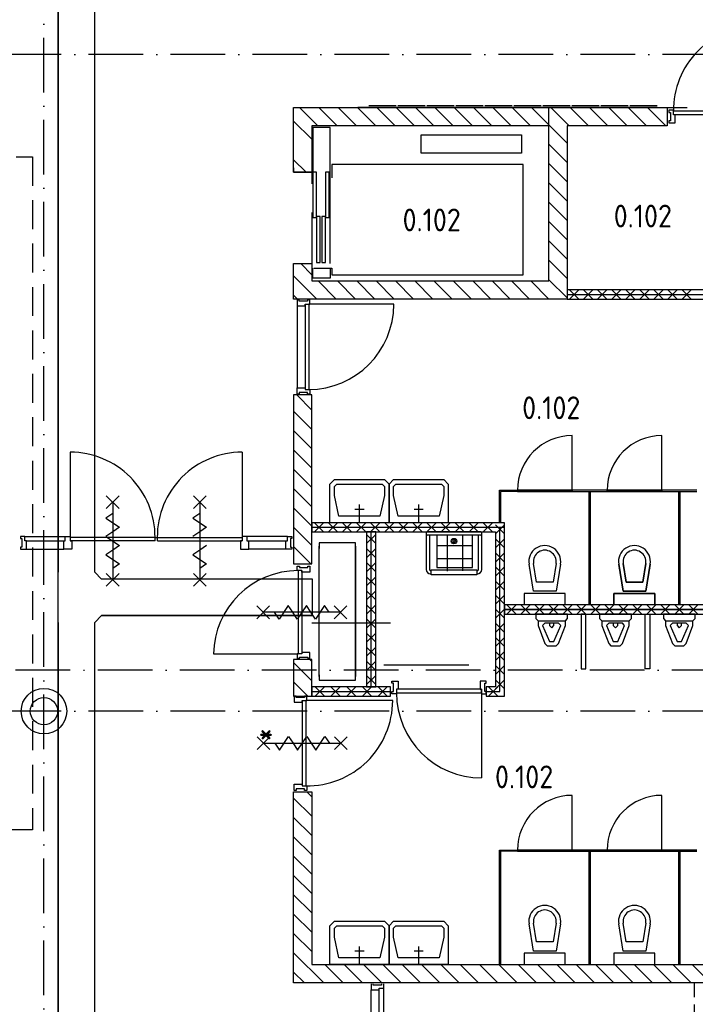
# Model space of a CAD drawing. Header units: millimetres. Extents: x 90707 to 450385, y -1262 to 949019.
# Tile 32 of 60: x 181079 to 188494, y 38393 to 49192. Entities that reach past the tile are written whole.
import ezdxf
from ezdxf.enums import TextEntityAlignment as Align

# ---------------------------------------------------------------- set-up
doc = ezdxf.new("R2010")
doc.units = ezdxf.units.MM
doc.header["$LTSCALE"] = 100
for name, pattern in [('B-SL0', [100000000.0, 0, -100000000.0]), ('DASHDOT', [9, 6, -1.5, 0, -1.5]), ('HIDDEN', [9.525, 6.35, -3.175]), ('HIDDEN2', [4.7625, 3.175, -1.5875])]:
    doc.linetypes.add(name, pattern=pattern)
doc.layers.get('0').update_dxf_attribs({"linetype": 'CONTINUOUS'})
for name, color, linetype in [('AL$1----_ALGEMEEN', 7, 'CONTINUOUS'), ('AL$7----_STRAMIEN', 1, 'DASHDOT'), ('AL$8----_HULPKOLOM', 2, 'CONTINUOUS'), ('AL$8----_HULPLIJNEN', 2, 'CONTINUOUS'), ('AL22----_BINNENWAND', 7, 'CONTINUOUS'), ('AL22----_CAMPINGWANDJE', 1, 'CONTINUOUS'), ('AL28----_KONSTRUKTIE', 3, 'CONTINUOUS'), ('AL32----_BINNENKOZ', 7, 'CONTINUOUS'), ('AL32----_DRAAIRICHTING', 1, 'CONTINUOUS'), ('AL65----_BEVEILIGING', 7, 'CONTINUOUS'), ('AL66----_TRANSPINST', 7, 'CONTINUOUS'), ('AL74----_INRSANITAIR', 7, 'CONTINUOUS'), ('ALL-----_REFLIJNEN', 8, 'CONTINUOUS'), ('ALXA1---_RASTER50', 12, 'CONTINUOUS'), ('ALXA7---_KALKZVUIL', 1, 'CONTINUOUS'), ('ALXAB---_PREFABBETON', 1, 'CONTINUOUS'), ('EL6441--_DATACOM', 3, 'CONTINUOUS'), ('FUNDERING', 3, 'CONTINUOUS'), ('KABELGOOT', 8, 'CONTINUOUS'), ('MAATV-SPARING', 1, 'CONTINUOUS'), ('VOLGNUMMER', 7, 'CONTINUOUS')]:
    doc.layers.add(name, color=color, linetype=linetype)
doc.styles.add('2_0', font='iso', dxfattribs={"height": 200})
doc.styles.get("Standard").update_dxf_attribs({"font": 'iso.shx'})

# ---------------------------------------------------------------- blocks, each defined once
blk = doc.blocks.new('EH100000')
at = {"linetype": 'ByBlock'}
for p, q in [((1, 0.5), (0, 0.5)), ((1, 0.5, 1), (0, 0.5, 1)), ((0, -0.5, 1), (1, -0.5, 1)), ((1, -0.5), (0, -0.5))]:
    blk.add_line(p, q, dxfattribs=at)
at = {"linetype": 'ByBlock', "invisible_edges": 15}
for points in [[(1, -0.5), (0, -0.5), (0, 0.5), (1, 0.5)], [(0, 0.5), (1, 0.5), (1, 0.5, 1), (0, 0.5, 1)], [(0, -0.5, 1), (1, -0.5, 1), (1, -0.5), (0, -0.5)]]:
    blk.add_3dface(points, dxfattribs=at)
at = {"linetype": 'ByBlock', "style": '2_0', "flags": 8}
blk.add_attdef('FUNCTIE', text='', height=0.5, dxfattribs=at).set_placement((0.5, 0), align=Align.MIDDLE)
at = {"linetype": 'ByBlock', "flags": 9}
blk.add_attdef('SCHOT', text='', height=0.5, dxfattribs=at).set_placement((0.5, 0), align=Align.MIDDLE)
blk = doc.blocks.new('EH100003')
blk.add_lwpolyline([(-1, -0.5), (0, -0.5), (0, 0.5), (-1, 0.5)])
at = {"style": '2_0', "flags": 9}
for tag in ['FUNCTIE', 'SCHOT']:
    blk.add_attdef(tag, text='', height=0.5, dxfattribs=at).set_placement((0, 0), align=Align.MIDDLE)
blk = doc.blocks.new('KG3III')
at = {"linetype": 'B-SL0'}
for p, q in [((-275, 200), (-275, -200)), ((275, -200), (275, 200)), ((-200, -275), (200, -275))]:
    blk.add_line(p, q, dxfattribs=at)
at = {"linetype": 'ByBlock'}
for points in [[(-275, 200), (0, 200), (0, 200), (275, 200)], [(-200, -275), (-200, -275), (-275, -200), (-275, -200)], [(275, -200), (275, -200), (200, -275), (200, -275)]]:
    blk.add_lwpolyline(points, dxfattribs=at)
at = {"flags": 3}
blk.add_attdef('HULPSTUK', (0, 0), '', height=1, rotation=270, dxfattribs=at)
blk = doc.blocks.new('EH100005')
blk.add_lwpolyline([(-1, -0.5), (0, -0.5), (0, 0.5), (-1, 0.5)])
at = {"style": '2_0', "flags": 9}
blk.add_attdef('HULPSTUK', text='', height=0.5, dxfattribs=at).set_placement((0, 0), align=Align.MIDDLE)
blk = doc.blocks.new('A$Cca306792')
at = {"layer": 'AL$1----_ALGEMEEN', "color": 8}
for p, q in [((96956, 49490), (93674, 49490)), ((94094, 49508), (93794, 49508)), ((94412, 49508), (94112, 49508)), ((94730, 49508), (94430, 49508)), ((95048, 49508), (94748, 49508)), ((95366, 49508), (95066, 49508)), ((95684, 49508), (95384, 49508)), ((96002, 49508), (95702, 49508)), ((96320, 49508), (96020, 49508)), ((96638, 49508), (96338, 49508)), ((96956, 49508), (96656, 49508))]:
    blk.add_line(p, q, dxfattribs=at)
at = {"layer": 'AL$1----_ALGEMEEN', "color": 8, "linetype": 'HIDDEN'}
blk.add_line((93794, 49490), (99048, 49490), dxfattribs=at)
at = {"layer": 'AL$7----_STRAMIEN', "color": 1}
for points in [[(90228, 5550), (90228, 78659)], [(146222, 50070), (3931, 50070)], [(135522, 43320), (3452, 43320)], [(146222, 42870), (2867, 42870)]]:
    blk.add_lwpolyline(points, dxfattribs=at)
at = {"layer": 'AL$8----_HULPKOLOM', "color": 8}
blk.add_circle((90228, 42870), 250, dxfattribs=at)
at = {"layer": 'AL$8----_HULPLIJNEN', "color": 8, "linetype": 'HIDDEN'}
for p, q in [((95768, 49290), (93168, 49290)), ((93168, 49290), (93168, 47590)), ((95768, 47590), (95768, 49290)), ((93168, 47590), (95768, 47590))]:
    blk.add_line(p, q, dxfattribs=at)
at = {"layer": 'AL22----_BINNENWAND', "color": 8}
for p, q in [((98284, 47490), (95968, 47490)), ((95968, 47490), (95968, 47390)), ((95968, 47390), (98284, 47390)), ((95282, 44935), (93168, 44935)), ((93168, 44935), (93168, 44835)), ((95282, 43035), (95282, 44935)), ((95282, 44885), (93168, 44885)), ((93168, 44835), (95182, 44835)), ((93868, 44835), (93768, 44835)), ((93768, 44835), (93768, 43135)), ((93868, 43135), (93868, 44835)), ((95182, 44835), (95182, 43135)), ((99118, 44035), (95282, 44035)), ((95282, 44035), (95282, 43935)), ((95282, 43985), (99118, 43985)), ((95282, 43985), (99118, 43985)), ((95282, 43935), (99118, 43935)), ((94031, 43835), (93168, 43835)), ((94031, 43135), (93168, 43135)), ((93168, 43135), (93168, 43035)), ((93768, 43135), (93868, 43135)), ((94031, 43035), (94031, 43135)), ((95182, 43135), (95081, 43135)), ((95081, 43135), (95081, 43035)), ((93168, 43035), (94031, 43035)), ((95081, 43035), (95282, 43035))]:
    blk.add_line(p, q, dxfattribs=at)
at = {"layer": 'AL22----_CAMPINGWANDJE', "color": 8}
for p, q in [((95226, 44935), (95226, 45292)), ((95226, 45292), (95424, 45292)), ((95424, 45279), (95239, 45279)), ((95239, 45279), (95239, 44935)), ((95424, 45292), (95424, 45279)), ((96024, 45292), (96024, 45279)), ((96408, 45292), (96024, 45292)), ((96024, 45279), (96408, 45279)), ((96210, 44035), (96210, 45279)), ((96210, 45279), (96223, 45279)), ((96223, 45279), (96223, 44035)), ((96408, 45279), (96408, 45292)), ((97008, 45292), (97008, 45279)), ((97392, 45292), (97008, 45292)), ((97008, 45279), (97392, 45279)), ((97194, 44035), (97194, 45279)), ((97194, 45279), (97207, 45279)), ((97207, 45279), (97207, 44035)), ((95239, 44935), (95226, 44935)), ((95226, 40090), (95226, 41346)), ((95226, 41346), (95424, 41346)), ((95424, 41333), (95239, 41333)), ((95239, 41333), (95239, 40090)), ((95424, 41346), (95424, 41333)), ((96024, 41346), (96024, 41333)), ((96408, 41346), (96024, 41346)), ((96024, 41333), (96408, 41333)), ((96210, 40090), (96210, 41333)), ((96210, 41333), (96223, 41333)), ((96223, 41333), (96223, 40090)), ((96408, 41333), (96408, 41346)), ((97008, 41346), (97008, 41333)), ((97392, 41346), (97008, 41346)), ((97008, 41333), (97392, 41333)), ((97194, 40090), (97194, 41333)), ((97194, 41333), (97207, 41333)), ((97207, 41333), (97207, 40090))]:
    blk.add_line(p, q, dxfattribs=at)
at = {"layer": 'AL28----_KONSTRUKTIE', "color": 8, "linetype": 'Continuous'}
for p, q in [((92968, 48780), (92968, 49490)), ((92968, 49490), (95468, 49490)), ((95468, 49490), (97068, 49490)), ((97068, 49490), (97068, 49290)), ((95768, 49290), (93168, 49290)), ((93168, 49290), (93168, 48780)), ((95768, 47590), (95768, 49290)), ((96918, 49290), (95968, 49290)), ((95968, 49290), (95968, 47390)), ((97068, 49290), (96918, 49290)), ((93168, 48780), (92968, 48780)), ((92968, 47390), (92968, 47780)), ((92968, 47780), (93168, 47780)), ((93168, 47780), (93168, 47590)), ((93168, 47590), (95768, 47590)), ((93168, 47390), (92968, 47390)), ((95968, 47390), (93168, 47390)), ((93168, 46340), (92968, 46340)), ((92968, 46340), (92968, 44485)), ((93168, 44485), (93168, 46340)), ((92968, 44485), (93168, 44485)), ((93168, 44485), (93168, 44485)), ((93168, 43436), (92968, 43436)), ((92968, 43436), (92968, 43035)), ((93168, 43035), (93168, 43436)), ((92968, 43035), (93168, 43035)), ((92968, 39890), (92968, 41985)), ((92968, 41985), (93168, 41985)), ((93168, 41985), (93168, 40090)), ((93168, 40090), (99118, 40090)), ((93168, 40090), (99118, 40090)), ((93168, 40090), (99118, 40090)), ((99318, 39890), (92968, 39890))]:
    blk.add_line(p, q, dxfattribs=at)
at = {"layer": 'AL28----_KONSTRUKTIE', "color": 8, "linetype": 'HIDDEN', "ltscale": 0.25}
blk.add_line((97364, 39890), (97364, 33360), dxfattribs=at)
at = {"layer": 'AL28----_KONSTRUKTIE', "color": 8}
blk.add_circle((90228, 42870), 150, dxfattribs=at)
at = {"layer": 'AL32----_BINNENKOZ', "color": 8}
for p, q in [((97086, 49460), (97086, 49435)), ((97136, 49460), (97086, 49460)), ((97136, 49409), (97136, 49460)), ((97086, 49435), (97102, 49435)), ((97102, 49435), (97102, 49343)), ((98050, 49449), (97136, 49449)), ((97153, 49409), (97136, 49409)), ((98050, 49409), (97136, 49409)), ((97153, 49321), (97153, 49409)), ((97102, 49343), (97086, 49343)), ((97086, 49343), (97086, 49321)), ((97086, 49321), (97153, 49321)), ((93027, 47382), (93005, 47382)), ((93005, 47382), (93005, 47315)), ((93005, 47315), (93093, 47315)), ((93027, 47366), (93027, 47382)), ((93119, 47366), (93027, 47366)), ((93093, 47332), (93093, 46398)), ((93093, 47315), (93093, 47332)), ((93093, 47332), (93144, 47332)), ((93144, 47382), (93119, 47382)), ((93119, 47382), (93119, 47366)), ((93133, 47332), (93133, 46398)), ((93144, 47332), (93144, 47382)), ((93005, 46348), (93005, 46415)), ((93005, 46415), (93093, 46415)), ((93027, 46348), (93005, 46348)), ((93119, 46364), (93027, 46364)), ((93027, 46364), (93027, 46348)), ((93093, 46415), (93093, 46398)), ((93093, 46398), (93144, 46398)), ((93119, 46348), (93119, 46364)), ((93144, 46348), (93119, 46348)), ((93144, 46398), (93144, 46348)), ((96024, 45292), (95424, 45292)), ((95424, 45292), (95424, 45279)), ((95424, 45279), (96024, 45279)), ((96024, 45279), (96024, 45292)), ((97008, 45292), (96408, 45292)), ((96408, 45292), (96408, 45279)), ((96408, 45279), (97008, 45279)), ((97008, 45279), (97008, 45292)), ((89969, 44787), (89969, 44762)), ((90019, 44787), (89969, 44787)), ((89969, 44762), (89985, 44762)), ((89985, 44762), (89985, 44670)), ((90019, 44787), (90461, 44787)), ((90019, 44736), (90019, 44787)), ((90036, 44736), (90019, 44736)), ((90036, 44736), (90444, 44736)), ((90036, 44648), (90036, 44736)), ((90444, 44648), (90444, 44736)), ((90444, 44736), (90461, 44736)), ((90461, 44787), (90517, 44787)), ((90461, 44736), (90461, 44787)), ((90461, 44787), (90517, 44787)), ((90517, 44787), (90517, 44736)), ((91447, 44776), (90517, 44776)), ((91447, 44736), (90517, 44736)), ((90517, 44736), (90534, 44736)), ((90534, 44736), (90534, 44648)), ((91472, 44776), (92402, 44776)), ((91472, 44736), (92402, 44736)), ((92402, 44736), (92385, 44736)), ((92385, 44736), (92385, 44648)), ((92458, 44787), (92402, 44787)), ((92402, 44787), (92402, 44736)), ((92458, 44787), (92402, 44787)), ((92899, 44787), (92458, 44787)), ((92458, 44733), (92458, 44787)), ((92475, 44733), (92458, 44733)), ((92882, 44733), (92475, 44733)), ((92475, 44648), (92475, 44733)), ((92882, 44648), (92882, 44736)), ((92882, 44736), (92899, 44736)), ((92899, 44736), (92899, 44787)), ((92899, 44787), (92949, 44787)), ((92949, 44762), (92933, 44762)), ((92933, 44762), (92933, 44670)), ((92949, 44787), (92949, 44762)), ((89985, 44670), (89969, 44670)), ((89969, 44670), (89969, 44648)), ((89969, 44648), (90036, 44648)), ((90036, 44648), (90444, 44648)), ((90534, 44648), (90444, 44648)), ((92385, 44648), (92475, 44648)), ((92882, 44648), (92475, 44648)), ((92949, 44648), (92882, 44648)), ((92933, 44670), (92949, 44670)), ((92949, 44670), (92949, 44648)), ((93007, 44461), (93032, 44461)), ((93007, 44411), (93007, 44461)), ((93058, 44411), (93007, 44411)), ((93018, 44411), (93018, 43497)), ((93032, 44461), (93032, 44445)), ((93032, 44445), (93124, 44445)), ((93058, 44411), (93058, 43497)), ((93058, 44394), (93058, 44411)), ((93146, 44394), (93058, 44394)), ((93124, 44445), (93124, 44461)), ((93124, 44461), (93146, 44461)), ((93146, 44461), (93146, 44394)), ((92088, 43497), (93018, 43497)), ((93058, 43497), (93007, 43497)), ((93007, 43497), (93007, 43447)), ((93007, 43447), (93032, 43447)), ((93032, 43447), (93032, 43463)), ((93032, 43463), (93124, 43463)), ((93146, 43514), (93058, 43514)), ((93058, 43514), (93058, 43497)), ((93124, 43463), (93124, 43447)), ((93124, 43447), (93146, 43447)), ((93146, 43447), (93146, 43514)), ((93956, 43377), (94890, 43377)), ((94047, 43177), (94047, 43199)), ((94047, 43199), (94114, 43199)), ((94114, 43199), (94114, 43111)), ((95081, 43199), (95014, 43199)), ((95014, 43199), (95014, 43111)), ((95081, 43177), (95081, 43199)), ((94063, 43177), (94047, 43177)), ((94063, 43085), (94063, 43177)), ((94114, 43111), (94097, 43111)), ((94097, 43111), (94097, 43060)), ((94097, 43111), (94097, 43071)), ((95031, 43111), (94097, 43111)), ((95014, 43111), (95031, 43111)), ((95031, 43111), (95031, 43060)), ((95031, 43071), (95031, 43111)), ((95065, 43085), (95065, 43177)), ((95065, 43177), (95081, 43177)), ((92995, 43035), (92973, 43035)), ((92973, 43035), (92973, 42968)), ((92995, 43019), (92995, 43035)), ((93087, 43019), (92995, 43019)), ((93061, 42968), (93061, 42985)), ((93061, 42985), (93112, 42985)), ((93061, 42985), (93061, 42051)), ((93112, 43035), (93087, 43035)), ((93087, 43035), (93087, 43019)), ((93101, 42985), (93101, 42051)), ((93112, 42985), (93112, 43035)), ((94047, 43060), (94047, 43085)), ((94047, 43085), (94063, 43085)), ((94097, 43060), (94047, 43060)), ((94097, 43071), (95031, 43071)), ((94097, 43071), (95031, 43071)), ((95031, 43060), (95081, 43060)), ((95081, 43085), (95065, 43085)), ((95081, 43060), (95081, 43085)), ((92973, 42968), (93061, 42968)), ((92973, 42001), (92973, 42068)), ((92973, 42068), (93061, 42068)), ((93087, 42017), (92995, 42017)), ((92995, 42017), (92995, 42001)), ((93061, 42068), (93061, 42051)), ((93061, 42051), (93112, 42051)), ((93087, 42001), (93087, 42017)), ((93112, 42051), (93112, 42001)), ((92995, 42001), (92973, 42001)), ((93112, 42001), (93087, 42001)), ((96024, 41346), (95424, 41346)), ((95424, 41346), (95424, 41333)), ((95424, 41333), (96024, 41333)), ((96024, 41333), (96024, 41346)), ((97008, 41346), (96408, 41346)), ((96408, 41346), (96408, 41333)), ((96408, 41333), (97008, 41333)), ((97008, 41333), (97008, 41346)), ((93818, 39880), (93818, 39813)), ((93840, 39864), (93840, 39880)), ((93932, 39864), (93840, 39864)), ((93932, 39880), (93932, 39864)), ((93957, 39830), (93957, 39880)), ((93818, 39458), (93818, 39813)), ((93818, 39813), (93906, 39813)), ((93906, 39813), (93906, 39830)), ((93906, 39830), (93957, 39830)), ((93906, 39458), (93906, 39813)), ((93957, 39441), (93957, 39830))]:
    blk.add_line(p, q, dxfattribs=at)
at = {"layer": 'AL32----_BINNENKOZ', "color": 8, "linetype": 'Continuous'}
blk.add_line((93005, 47315), (93005, 46415), dxfattribs=at)
at = {"layer": 'AL32----_BINNENKOZ', "color": 8}
for centre, radius, start, end in [((98053, 49462), 917, 89.65, 180.845), ((93018, 43481), 930, 90, 179.0142)]:
    blk.add_arc(centre, radius, start, end, dxfattribs=at)
at = {"layer": 'AL32----_DRAAIRICHTING', "color": 8}
for p, q in [((94067, 47332), (93133, 47332)), ((96024, 45292), (96024, 45892)), ((97008, 45292), (97008, 45892)), ((90517, 45710), (90517, 44776)), ((92402, 45710), (92402, 44776)), ((95424, 45292), (96024, 45292)), ((96408, 45292), (97008, 45292)), ((91937, 44836), (91862, 44786)), ((92012, 44886), (91937, 44836)), ((91447, 44736), (91447, 44776)), ((91447, 44776), (91472, 44776)), ((91472, 44736), (91472, 44776)), ((94055, 42985), (93101, 42985)), ((95031, 43071), (95031, 42137)), ((96024, 41346), (96024, 41946)), ((97008, 41346), (97008, 41946)), ((95424, 41346), (96024, 41346)), ((96408, 41346), (97008, 41346))]:
    blk.add_line(p, q, dxfattribs=at)
for centre, radius, start, end in [((93133, 47332), 934, 270, 0), ((96024, 45292), 600, 90, 180), ((97008, 45292), 600, 90, 180), ((90516, 44779), 931, 359.7902, 89.9639), ((92402, 44779), 931, 90.0361, 180.2098), ((93118, 42988), 937, 268.9685, 359.8177), ((95031, 43071), 934, 180, 270), ((96024, 41346), 600, 90, 180), ((97008, 41346), 600, 90, 180)]:
    blk.add_arc(centre, radius, start, end, dxfattribs=at)
at = {"layer": 'AL65----_BEVEILIGING', "color": 8, "linetype": 'Continuous'}
for p, q in [((91052, 45231), (90912, 45091)), ((90912, 45231), (91052, 45091)), ((90982, 45161), (90982, 44311)), ((92007, 45231), (91867, 45091)), ((91867, 45231), (92007, 45091)), ((91937, 45161), (91937, 44311)), ((90982, 45036), (90907, 44986)), ((91937, 45036), (91862, 44986)), ((90907, 44986), (91057, 44886)), ((91862, 44986), (92012, 44886)), ((90982, 44836), (90907, 44786)), ((91057, 44886), (90982, 44836)), ((90907, 44786), (91057, 44686)), ((90982, 44636), (90907, 44586)), ((91057, 44686), (90982, 44636)), ((91937, 44636), (91862, 44586)), ((92012, 44686), (91937, 44636)), ((90907, 44586), (91057, 44486)), ((91862, 44586), (92012, 44486)), ((91057, 44486), (90982, 44436)), ((92012, 44486), (91937, 44436)), ((91052, 44381), (90912, 44241)), ((90912, 44381), (91052, 44241)), ((92007, 44381), (91867, 44241)), ((91867, 44381), (92007, 44241)), ((92703, 43884), (92563, 44024)), ((92703, 44024), (92563, 43884)), ((93483, 43954), (92633, 43954)), ((92808, 43879), (92758, 43954)), ((92908, 44029), (92808, 43879)), ((92958, 43954), (92908, 44029)), ((93008, 43879), (92958, 43954)), ((93108, 44029), (93008, 43879)), ((93158, 43954), (93108, 44029)), ((93208, 43879), (93158, 43954)), ((93308, 44029), (93208, 43879)), ((93358, 43954), (93308, 44029)), ((93553, 43884), (93413, 44024)), ((93553, 44024), (93413, 43884)), ((92566, 42588), (92706, 42448)), ((92566, 42448), (92706, 42588)), ((92811, 42443), (92911, 42593)), ((92911, 42593), (92961, 42518)), ((93011, 42443), (93111, 42593)), ((93111, 42593), (93161, 42518)), ((93211, 42443), (93311, 42593)), ((93311, 42593), (93361, 42518)), ((93416, 42588), (93556, 42448)), ((93416, 42448), (93556, 42588)), ((92636, 42518), (93486, 42518)), ((92761, 42518), (92811, 42443)), ((92961, 42518), (93011, 42443)), ((93161, 42518), (93211, 42443))]:
    blk.add_line(p, q, dxfattribs=at)
at = {"layer": 'AL66----_TRANSPINST', "color": 8, "linetype": 'Continuous'}
for p, q in [((93368, 49270), (93178, 49270)), ((93178, 49270), (93178, 48780)), ((93368, 48780), (93368, 49270)), ((94368, 49190), (95468, 49190)), ((95468, 49190), (95468, 48990)), ((95468, 48990), (94368, 48990)), ((92968, 48830), (92968, 48780)), ((95488, 48865), (93388, 48865)), ((93388, 48865), (93388, 48720)), ((95488, 47655), (95488, 48865)), ((92968, 48780), (93168, 48780)), ((93218, 48780), (93178, 48780)), ((93218, 48285), (93218, 48780)), ((93358, 48780), (93318, 48780)), ((93358, 48285), (93358, 48780)), ((93368, 47780), (93368, 48780)), ((93178, 48285), (93218, 48285)), ((93258, 48295), (93218, 48295)), ((93258, 47790), (93258, 48295)), ((93318, 48295), (93278, 48295)), ((93318, 47790), (93318, 48295)), ((93318, 48285), (93358, 48285)), ((92968, 47730), (92968, 47780)), ((92968, 47780), (93168, 47780)), ((93218, 47790), (93258, 47790)), ((93278, 47790), (93318, 47790)), ((93178, 47620), (93178, 47730)), ((93188, 47730), (93388, 47730)), ((93368, 47730), (93368, 47620)), ((93388, 47730), (93388, 47655)), ((93388, 47655), (95488, 47655)), ((93368, 47620), (93178, 47620))]:
    blk.add_line(p, q, dxfattribs=at)
at = {"layer": 'AL66----_TRANSPINST', "color": 8}
for p, q in [((94368, 48990), (94368, 49190)), ((93178, 48780), (93178, 48285)), ((93318, 48780), (93318, 48285)), ((93218, 48295), (93218, 47790)), ((93278, 48295), (93278, 47790))]:
    blk.add_line(p, q, dxfattribs=at)
at = {"layer": 'AL74----_INRSANITAIR', "color": 8, "linetype": 'Continuous'}
for p, q in [((93365, 45360), (93415, 45410)), ((93365, 45235), (93365, 45360)), ((93415, 45410), (93965, 45410)), ((93415, 45335), (93440, 45360)), ((93440, 45360), (93940, 45360)), ((93940, 45360), (93965, 45335)), ((93965, 45410), (94015, 45360)), ((94015, 45360), (94065, 45410)), ((94015, 45360), (94015, 45235)), ((94015, 45235), (94015, 45360)), ((94065, 45410), (94615, 45410)), ((94065, 45335), (94090, 45360)), ((94090, 45360), (94590, 45360)), ((94590, 45360), (94615, 45335)), ((94615, 45410), (94665, 45360)), ((94665, 45360), (94665, 45235)), ((93415, 45235), (93415, 45335)), ((93965, 45335), (93965, 45235)), ((94065, 45235), (94065, 45335)), ((94615, 45335), (94615, 45235)), ((93365, 44935), (93365, 45235)), ((93465, 45010), (93415, 45235)), ((93965, 45235), (93915, 45010)), ((94015, 45235), (94015, 44935)), ((94015, 44935), (94015, 45235)), ((94115, 45010), (94065, 45235)), ((94615, 45235), (94565, 45010)), ((94665, 45235), (94665, 44935)), ((93640, 45085), (93740, 45085)), ((93690, 44935), (93690, 45135)), ((94290, 45085), (94390, 45085)), ((94340, 44935), (94340, 45135)), ((94015, 44935), (93365, 44935)), ((93915, 45010), (93465, 45010)), ((94665, 44935), (94015, 44935)), ((94565, 45010), (94115, 45010)), ((94541, 44796), (94541, 44444)), ((94651, 44794), (94651, 44405)), ((94820, 44791), (94820, 44409)), ((94929, 44444), (94929, 44794)), ((94541, 44686), (94929, 44686)), ((95674, 44610), (95674, 44610)), ((96658, 44610), (96658, 44610)), ((96758, 44610), (96758, 44610)), ((94541, 44543), (94929, 44543)), ((94541, 44444), (94929, 44444)), ((95549, 44435), (95549, 44435)), ((95599, 44185), (95552, 44482)), ((95634, 44285), (95601, 44490)), ((95848, 44490), (95815, 44285)), ((95897, 44482), (95849, 44185)), ((96533, 44435), (96533, 44435)), ((96583, 44185), (96536, 44482)), ((96536, 44482), (96583, 44185)), ((96618, 44285), (96585, 44490)), ((96585, 44490), (96618, 44285)), ((96832, 44490), (96799, 44285)), ((96799, 44285), (96832, 44490)), ((96881, 44482), (96833, 44185)), ((96833, 44185), (96881, 44482)), ((96883, 44435), (96883, 44435)), ((95815, 44285), (95634, 44285)), ((96799, 44285), (96618, 44285)), ((96618, 44285), (96799, 44285)), ((95849, 44185), (95599, 44185)), ((96833, 44185), (96583, 44185)), ((96583, 44185), (96833, 44185)), ((95949, 44160), (95499, 44160)), ((95499, 44160), (95499, 44035)), ((95949, 44035), (95949, 44160)), ((96933, 44160), (96483, 44160)), ((96483, 44160), (96483, 44035)), ((96483, 44035), (96483, 44160)), ((96483, 44160), (96933, 44160)), ((96933, 44035), (96933, 44160)), ((96933, 44160), (96933, 44035)), ((96933, 44035), (96483, 44035)), ((95625, 43935), (95625, 43885)), ((95975, 43935), (95625, 43935)), ((95625, 43885), (95650, 43860)), ((95650, 43860), (95650, 43810)), ((95650, 43860), (95650, 43860)), ((95650, 43860), (95950, 43860)), ((95950, 43860), (95975, 43885)), ((95950, 43810), (95950, 43860)), ((95975, 43885), (95975, 43935)), ((96325, 43935), (96325, 43885)), ((96675, 43935), (96325, 43935)), ((96325, 43885), (96350, 43860)), ((96350, 43860), (96350, 43810)), ((96350, 43860), (96350, 43860)), ((96350, 43860), (96650, 43860)), ((96650, 43860), (96675, 43885)), ((96650, 43810), (96650, 43860)), ((96675, 43885), (96675, 43935)), ((97025, 43935), (97025, 43885)), ((97375, 43935), (97025, 43935)), ((97025, 43885), (97050, 43860)), ((97050, 43860), (97050, 43810)), ((97050, 43860), (97050, 43860)), ((97050, 43860), (97350, 43860)), ((97350, 43860), (97375, 43885)), ((97350, 43810), (97350, 43860)), ((97375, 43885), (97375, 43935)), ((95650, 43810), (95725, 43610)), ((95725, 43835), (95700, 43810)), ((95700, 43810), (95775, 43635)), ((95700, 43810), (95700, 43810)), ((95875, 43835), (95725, 43835)), ((95775, 43835), (95775, 43810)), ((95775, 43810), (95800, 43785)), ((95800, 43785), (95825, 43810)), ((95825, 43810), (95825, 43835)), ((95825, 43635), (95900, 43810)), ((95900, 43810), (95875, 43835)), ((95875, 43610), (95950, 43810)), ((96350, 43810), (96425, 43610)), ((96425, 43835), (96400, 43810)), ((96400, 43810), (96475, 43635)), ((96400, 43810), (96400, 43810)), ((96575, 43835), (96425, 43835)), ((96475, 43835), (96475, 43810)), ((96475, 43810), (96500, 43785)), ((96500, 43785), (96525, 43810)), ((96525, 43810), (96525, 43835)), ((96525, 43635), (96600, 43810)), ((96600, 43810), (96575, 43835)), ((96575, 43610), (96650, 43810)), ((97050, 43810), (97125, 43610)), ((97125, 43835), (97100, 43810)), ((97100, 43810), (97175, 43635)), ((97100, 43810), (97100, 43810)), ((97275, 43835), (97125, 43835)), ((97175, 43835), (97175, 43810)), ((97175, 43810), (97200, 43785)), ((97200, 43785), (97225, 43810)), ((97225, 43810), (97225, 43835)), ((97225, 43635), (97300, 43810)), ((97300, 43810), (97275, 43835)), ((97275, 43610), (97350, 43810)), ((95775, 43635), (95825, 43635)), ((96475, 43635), (96525, 43635)), ((97175, 43635), (97225, 43635)), ((95725, 43610), (95725, 43610)), ((95725, 43610), (95750, 43585)), ((95750, 43585), (95850, 43585)), ((95850, 43585), (95875, 43610)), ((95850, 43585), (95850, 43585)), ((96425, 43610), (96425, 43610)), ((96425, 43610), (96450, 43585)), ((96450, 43585), (96550, 43585)), ((96550, 43585), (96575, 43610)), ((96550, 43585), (96550, 43585)), ((97125, 43610), (97125, 43610)), ((97125, 43610), (97150, 43585)), ((97150, 43585), (97250, 43585)), ((97250, 43585), (97275, 43610)), ((97250, 43585), (97250, 43585)), ((95674, 40664), (95674, 40664)), ((96658, 40664), (96658, 40664)), ((93365, 40515), (93415, 40565)), ((93365, 40390), (93365, 40515)), ((93415, 40565), (93965, 40565)), ((93415, 40490), (93440, 40515)), ((93440, 40515), (93940, 40515)), ((93940, 40515), (93965, 40490)), ((93965, 40565), (94015, 40515)), ((94015, 40515), (94065, 40565)), ((94015, 40515), (94015, 40390)), ((94015, 40390), (94015, 40515)), ((94065, 40565), (94615, 40565)), ((94065, 40490), (94090, 40515)), ((94090, 40515), (94590, 40515)), ((94590, 40515), (94615, 40490)), ((94615, 40565), (94665, 40515)), ((94665, 40515), (94665, 40390)), ((95599, 40239), (95552, 40536)), ((95634, 40339), (95601, 40544)), ((95848, 40544), (95815, 40339)), ((95897, 40536), (95849, 40239)), ((96583, 40239), (96536, 40536)), ((96618, 40339), (96585, 40544)), ((96832, 40544), (96799, 40339)), ((96881, 40536), (96833, 40239)), ((93365, 40090), (93365, 40390)), ((93415, 40390), (93415, 40490)), ((93465, 40165), (93415, 40390)), ((93965, 40390), (93915, 40165)), ((93965, 40490), (93965, 40390)), ((94015, 40390), (94015, 40090)), ((94015, 40090), (94015, 40390)), ((94065, 40390), (94065, 40490)), ((94115, 40165), (94065, 40390)), ((94615, 40390), (94565, 40165)), ((94615, 40490), (94615, 40390)), ((94665, 40390), (94665, 40090)), ((95549, 40489), (95549, 40489)), ((96533, 40489), (96533, 40489)), ((93690, 40090), (93690, 40290)), ((94340, 40090), (94340, 40290)), ((95815, 40339), (95634, 40339)), ((96799, 40339), (96618, 40339)), ((93640, 40240), (93740, 40240)), ((94290, 40240), (94390, 40240)), ((95949, 40214), (95499, 40214)), ((95499, 40214), (95499, 40089)), ((95849, 40239), (95599, 40239)), ((95949, 40089), (95949, 40214)), ((96933, 40214), (96483, 40214)), ((96483, 40214), (96483, 40089)), ((96833, 40239), (96583, 40239)), ((96933, 40089), (96933, 40214)), ((94015, 40090), (93365, 40090)), ((93915, 40165), (93465, 40165)), ((94665, 40090), (94015, 40090)), ((94565, 40165), (94115, 40165))]:
    blk.add_line(p, q, dxfattribs=at)
at = {"layer": 'AL74----_INRSANITAIR', "color": 8}
for p, q in [((94422, 44825), (94422, 44425)), ((95022, 44835), (94432, 44835)), ((94727, 44828), (94727, 44842)), ((95032, 44425), (95032, 44825)), ((95022, 44800), (94432, 44800)), ((94457, 44790), (94457, 44425)), ((94737, 44735), (94718, 44735)), ((94727, 44743), (94727, 44727)), ((94997, 44425), (94997, 44790)), ((94472, 44410), (94477, 44410)), ((94477, 44365), (94477, 44420)), ((94477, 44420), (94977, 44420)), ((94977, 44420), (94977, 44365)), ((94977, 44410), (94982, 44410)), ((94472, 44375), (94477, 44375)), ((94977, 44365), (94477, 44365)), ((94977, 44375), (94982, 44375)), ((96175, 43935), (96125, 43935)), ((96125, 43935), (96125, 43335)), ((96175, 43335), (96175, 43935)), ((96825, 43335), (96825, 43935)), ((96825, 43935), (96875, 43935)), ((96875, 43935), (96875, 43335)), ((96125, 43335), (96175, 43335)), ((96875, 43335), (96825, 43335))]:
    blk.add_line(p, q, dxfattribs=at)
for radius in [30, 20]:
    blk.add_circle((94727, 44735), radius, dxfattribs=at)
for centre, radius, start, end in [((94432, 44825), 10, 90, 180), ((95022, 44825), 10, 0, 90), ((94432, 44810), 10, 180, 270), ((94467, 44790), 10, 90, 180), ((94987, 44790), 10, 0, 90), ((95022, 44810), 10, 270, 0), ((94472, 44425), 50, 180, 270), ((94472, 44425), 15, 180, 270), ((94982, 44425), 15, 270, 0), ((94982, 44425), 50, 270, 0)]:
    blk.add_arc(centre, radius, start, end, dxfattribs=at)
at = {"layer": 'AL74----_INRSANITAIR', "color": 8, "linetype": 'Continuous'}
for centre, radius in [((95724, 44510), 175), ((95724, 44510), 125), ((96708, 44510), 175), ((96708, 44510), 175), ((96708, 44510), 125), ((96708, 44510), 125), ((95724, 40564), 175), ((96708, 40564), 175), ((95724, 40564), 125), ((96708, 40564), 125)]:
    blk.add_arc(centre, radius, 350.8673, 189.1327, dxfattribs=at)
at = {"layer": 'ALL-----_REFLIJNEN', "color": 8, "linetype": 'Continuous'}
for p, q in [((95968, 47440), (98284, 47440)), ((95232, 44885), (93168, 44885)), ((93818, 43135), (93818, 44835)), ((95232, 43085), (95232, 44885)), ((99118, 43985), (95282, 43985)), ((93168, 43085), (94031, 43085)), ((95081, 43085), (95232, 43085))]:
    blk.add_line(p, q, dxfattribs=at)
at = {"layer": 'ALXA1---_RASTER50', "color": 8}
blk.add_line((95768, 49290), (95768, 49490), dxfattribs=at)
at = {"layer": 'ALXA7---_KALKZVUIL', "color": 8}
for p, q in [((96096, 47490), (95996, 47390)), ((95996, 47490), (96096, 47390)), ((96250, 47490), (96150, 47390)), ((96150, 47490), (96250, 47390)), ((96404, 47490), (96304, 47390)), ((96304, 47490), (96404, 47390)), ((96559, 47490), (96459, 47390)), ((96459, 47490), (96559, 47390)), ((96713, 47490), (96613, 47390)), ((96613, 47490), (96713, 47390)), ((96868, 47490), (96768, 47390)), ((96768, 47490), (96868, 47390)), ((97022, 47490), (96922, 47390)), ((96922, 47490), (97022, 47390)), ((97176, 47490), (97076, 47390)), ((97076, 47490), (97176, 47390)), ((97331, 47490), (97231, 47390)), ((97231, 47490), (97331, 47390)), ((93196, 44835), (93296, 44935)), ((93296, 44835), (93196, 44935)), ((93350, 44835), (93450, 44935)), ((93450, 44835), (93350, 44935)), ((93504, 44835), (93604, 44935)), ((93604, 44835), (93504, 44935)), ((93659, 44835), (93759, 44935)), ((93759, 44835), (93659, 44935)), ((93813, 44835), (93913, 44935)), ((93913, 44835), (93813, 44935)), ((93968, 44835), (94068, 44935)), ((94068, 44835), (93968, 44935)), ((94122, 44835), (94222, 44935)), ((94222, 44835), (94122, 44935)), ((94277, 44835), (94377, 44935)), ((94377, 44835), (94277, 44935)), ((94431, 44835), (94531, 44935)), ((94531, 44835), (94431, 44935)), ((94586, 44835), (94686, 44935)), ((94686, 44835), (94586, 44935)), ((94740, 44835), (94840, 44935)), ((94840, 44835), (94740, 44935)), ((94894, 44835), (94994, 44935)), ((94994, 44835), (94894, 44935)), ((95049, 44835), (95149, 44935)), ((95149, 44835), (95049, 44935)), ((95182, 44914), (95282, 44814)), ((95182, 44814), (95282, 44914)), ((93868, 44808), (93768, 44708)), ((93868, 44708), (93768, 44808)), ((95182, 44760), (95282, 44660)), ((95182, 44660), (95282, 44760)), ((93868, 44653), (93768, 44553)), ((93868, 44553), (93768, 44653)), ((95182, 44605), (95282, 44505)), ((95182, 44505), (95282, 44605)), ((93868, 44499), (93768, 44399)), ((93868, 44399), (93768, 44499)), ((95182, 44451), (95282, 44351)), ((95182, 44351), (95282, 44451)), ((93868, 44344), (93768, 44244)), ((93868, 44244), (93768, 44344)), ((95182, 44296), (95282, 44196)), ((95182, 44196), (95282, 44296)), ((93868, 44190), (93768, 44090)), ((93868, 44090), (93768, 44190)), ((95182, 44142), (95282, 44042)), ((95182, 44042), (95282, 44142)), ((93868, 44035), (93768, 43935)), ((93868, 43935), (93768, 44035)), ((95182, 43988), (95282, 43888)), ((95182, 43888), (95282, 43988)), ((95309, 43935), (95409, 44035)), ((95409, 43935), (95309, 44035)), ((95462, 43935), (95562, 44035)), ((95562, 43935), (95462, 44035)), ((95616, 43935), (95716, 44035)), ((95716, 43935), (95616, 44035)), ((95769, 43935), (95869, 44035)), ((95869, 43935), (95769, 44035)), ((95923, 43935), (96023, 44035)), ((96023, 43935), (95923, 44035)), ((96076, 43935), (96176, 44035)), ((96176, 43935), (96076, 44035)), ((96230, 43935), (96330, 44035)), ((96330, 43935), (96230, 44035)), ((96383, 43935), (96483, 44035)), ((96483, 43935), (96383, 44035)), ((96537, 43935), (96637, 44035)), ((96637, 43935), (96537, 44035)), ((96690, 43935), (96790, 44035)), ((96790, 43935), (96690, 44035)), ((96843, 43935), (96943, 44035)), ((96943, 43935), (96843, 44035)), ((96997, 43935), (97097, 44035)), ((97097, 43935), (96997, 44035)), ((97150, 43935), (97250, 44035)), ((97250, 43935), (97150, 44035)), ((97304, 43935), (97404, 44035)), ((97404, 43935), (97304, 44035)), ((93868, 43881), (93768, 43781)), ((93868, 43781), (93768, 43881)), ((95182, 43833), (95282, 43733)), ((95182, 43733), (95282, 43833)), ((93868, 43726), (93768, 43626)), ((93868, 43626), (93768, 43726)), ((95182, 43679), (95282, 43579)), ((95182, 43579), (95282, 43679)), ((93868, 43572), (93768, 43472)), ((93868, 43472), (93768, 43572)), ((95182, 43524), (95282, 43424)), ((95182, 43424), (95282, 43524)), ((93868, 43417), (93768, 43317)), ((93868, 43317), (93768, 43417)), ((95182, 43370), (95282, 43270)), ((95182, 43270), (95282, 43370)), ((93868, 43262), (93768, 43162)), ((93868, 43162), (93768, 43262)), ((95182, 43215), (95282, 43115)), ((95182, 43115), (95282, 43215)), ((93305, 43135), (93205, 43035)), ((93205, 43135), (93305, 43035)), ((93477, 43135), (93377, 43035)), ((93377, 43135), (93477, 43035)), ((93650, 43135), (93550, 43035)), ((93550, 43135), (93650, 43035)), ((93822, 43135), (93722, 43035)), ((93722, 43135), (93822, 43035)), ((93995, 43135), (93895, 43035)), ((93895, 43135), (93995, 43035)), ((95208, 43135), (95108, 43035)), ((95108, 43135), (95208, 43035))]:
    blk.add_line(p, q, dxfattribs=at)
at = {"layer": 'ALXAB---_PREFABBETON', "color": 8}
for p, q in [((93233, 49290), (93033, 49490)), ((93445, 49290), (93245, 49490)), ((93657, 49290), (93457, 49490)), ((93869, 49290), (93669, 49490)), ((94081, 49290), (93881, 49490)), ((94293, 49290), (94093, 49490)), ((94505, 49290), (94305, 49490)), ((94718, 49290), (94518, 49490)), ((94930, 49290), (94730, 49490)), ((95142, 49290), (94942, 49490)), ((95354, 49290), (95154, 49490)), ((95566, 49290), (95366, 49490)), ((95968, 49100), (95578, 49490)), ((95990, 49290), (95790, 49490)), ((96202, 49290), (96002, 49490)), ((96415, 49290), (96215, 49490)), ((96627, 49290), (96427, 49490)), ((96839, 49290), (96639, 49490)), ((97051, 49290), (96851, 49490)), ((97068, 49484), (97063, 49490)), ((93168, 49142), (92968, 49342)), ((95968, 48887), (95768, 49087)), ((93106, 48780), (92968, 48918)), ((95968, 48675), (95768, 48875)), ((95968, 48463), (95768, 48663)), ((95968, 48251), (95768, 48451)), ((95968, 48039), (95768, 48239)), ((95968, 47827), (95768, 48027)), ((93168, 47657), (93046, 47780)), ((95968, 47615), (95768, 47815)), ((93223, 47390), (92968, 47645)), ((93436, 47390), (93236, 47590)), ((93648, 47390), (93448, 47590)), ((93860, 47390), (93660, 47590)), ((94072, 47390), (93872, 47590)), ((94284, 47390), (94084, 47590)), ((94496, 47390), (94296, 47590)), ((94708, 47390), (94508, 47590)), ((94920, 47390), (94720, 47590)), ((95133, 47390), (94933, 47590)), ((95345, 47390), (95145, 47590)), ((95557, 47390), (95357, 47590)), ((95769, 47390), (95569, 47590)), ((95968, 47402), (95768, 47602)), ((93011, 47390), (92968, 47433)), ((93168, 46172), (93001, 46340)), ((93168, 45960), (92968, 46160)), ((93168, 45748), (92968, 45948)), ((93168, 45536), (92968, 45736)), ((93168, 45323), (92968, 45523)), ((93168, 45111), (92968, 45311)), ((93168, 44899), (92968, 45099)), ((93168, 44687), (92968, 44887)), ((93158, 44485), (92968, 44675)), ((93168, 43414), (93147, 43436)), ((93168, 43202), (92968, 43402)), ((93123, 43035), (92968, 43190)), ((93168, 41717), (92968, 41917)), ((93168, 41929), (93112, 41985)), ((93168, 41505), (92968, 41705)), ((93168, 41293), (92968, 41493)), ((93168, 41081), (92968, 41281)), ((93168, 40869), (92968, 41069)), ((93168, 40657), (92968, 40857)), ((93168, 40444), (92968, 40644)), ((93168, 40232), (92968, 40432)), ((93299, 39890), (92968, 40220)), ((93511, 39890), (93311, 40090)), ((93723, 39890), (93523, 40090)), ((93935, 39890), (93735, 40090)), ((94147, 39890), (93947, 40090)), ((94359, 39890), (94159, 40090)), ((94572, 39890), (94372, 40090)), ((94784, 39890), (94584, 40090)), ((94996, 39890), (94796, 40090)), ((95208, 39890), (95008, 40090)), ((95420, 39890), (95220, 40090)), ((95632, 39890), (95432, 40090)), ((95844, 39890), (95644, 40090)), ((96056, 39890), (95856, 40090)), ((96269, 39890), (96069, 40090)), ((96481, 39890), (96281, 40090)), ((96693, 39890), (96493, 40090)), ((96905, 39890), (96705, 40090)), ((97117, 39890), (96917, 40090)), ((97329, 39890), (97129, 40090)), ((97541, 39890), (97341, 40090)), ((93087, 39890), (92968, 40008))]:
    blk.add_line(p, q, dxfattribs=at)
at = {"layer": 'FUNDERING', "color": 8, "linetype": 'HIDDEN2'}
for p, q in [((86113, 48950), (90101, 48950)), ((90101, 48950), (90101, 41568)), ((90101, 41568), (86113, 41568))]:
    blk.add_line(p, q, dxfattribs=at)
at = {"layer": 'KABELGOOT', "yscale": 400}
for name, p, xscale, zscale, rotation in [('EH100000', (90585, 55130), 10736.3484256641, 60, 270), ('EH100003', (93447, 44715, -3650), 60, 2600, 90), ('EH100000', (93446, 43249), 1432, 60, 90), ('EH100000', (90585, 43843), 5951.999999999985, 60, 270), ('EH100003', (93447, 43209, -3650), 60, 2600, 270)]:
    blk.add_blockref(name, p, dxfattribs=dict(at, xscale=xscale, zscale=zscale, rotation=rotation))
at = {"layer": 'KABELGOOT', "rotation": 90}
blk.add_blockref('KG3III', (90585, 44118), dxfattribs=at)
at = {"layer": 'KABELGOOT', "yscale": 400, "zscale": 60}
for name, p, xscale in [('EH100000', (90860, 44118), 2316.161180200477), ('EH100000', (90860, 44118), 2316.161180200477), ('EH100005', (93176, 44118), 60)]:
    blk.add_blockref(name, p, dxfattribs=dict(at, xscale=xscale))
at = {"layer": 'MAATV-SPARING', "color": 8}
blk.add_text('*', height=270, dxfattribs=at).set_placement((92582, 42504))
at = {"layer": 'VOLGNUMMER', "color": 252, "linetype": 'ByBlock'}
for tag, p in [('0.28', (16187, 74214)), ('0.16', (78893, 73105)), ('0.17', (62961, 72994)), ('0.29', (35887, 72529)), ('0.18', (53124, 64542)), ('0.701', (85482, 63517)), ('0.32', (36092, 63166)), ('0.30', (29366, 63128)), ('0.12', (90689, 63024)), ('0.29A', (33165, 62745)), ('0.30', (38191, 61494)), ('0.19', (61479, 61433)), ('0.27', (17657, 61363)), ('0.14', (89762, 60088)), ('0.33', (45869, 59450)), ('0.15', (73454, 57402)), ('0.25', (28058, 57013)), ('0.801', (112714, 57073)), ('0.18A', (61029, 56759)), ('0.26A', (36299, 54851)), ('0.20', (60895, 53506)), ('0.800', (90980, 50804)), ('0.25A', (73288, 48435)), ('0.300', (94483, 48257)), ('0.21', (58702, 48178)), ('0.24', (35041, 47783)), ('0.102', (87631, 47613)), ('0.26', (18559, 46119)), ('0.203', (95795, 46197)), ('0.802', (68387, 42721)), ('0.204', (95497, 42149)), ('0.07B', (66790, 38909)), ('0.702', (95327, 36513))]:
    blk.add_attdef(tag, text='', height=250, dxfattribs=at).set_placement(p, align=Align.MIDDLE_CENTER)
at = {"layer": 'VOLGNUMMER', "color": 8, "linetype": 'ByBlock'}
blk.add_attdef('0.600', text='', height=250, dxfattribs=at).set_placement((96800, 48300), align=Align.MIDDLE_CENTER)

msp = doc.modelspace()

# ---------------------------------------------------------------- block references
at = {"layer": 'EL6441--_DATACOM'}
ref = msp.add_blockref('A$Cca306792', (91118, -1262), dxfattribs=at)
ref.add_attrib('0.204', '0.102', dxfattribs={"layer": 'VOLGNUMMER', "color": 252, "linetype": 'ByBlock', "height": 250}).set_placement((186615, 40887), align=Align.MIDDLE_CENTER)
ref.add_attrib('0.300', '0.102', dxfattribs={"layer": 'VOLGNUMMER', "color": 252, "linetype": 'ByBlock', "height": 250}).set_placement((185601, 46995), align=Align.MIDDLE_CENTER)
ref.add_attrib('0.600', '0.102', dxfattribs={"layer": 'VOLGNUMMER', "color": 8, "linetype": 'ByBlock', "height": 250}).set_placement((187918, 47038), align=Align.MIDDLE_CENTER)
ref.add_attrib('0.203', '0.102', dxfattribs={"layer": 'VOLGNUMMER', "color": 252, "linetype": 'ByBlock', "height": 250}).set_placement((186913, 44935), align=Align.MIDDLE_CENTER)

doc.saveas('drawing.dxf')
